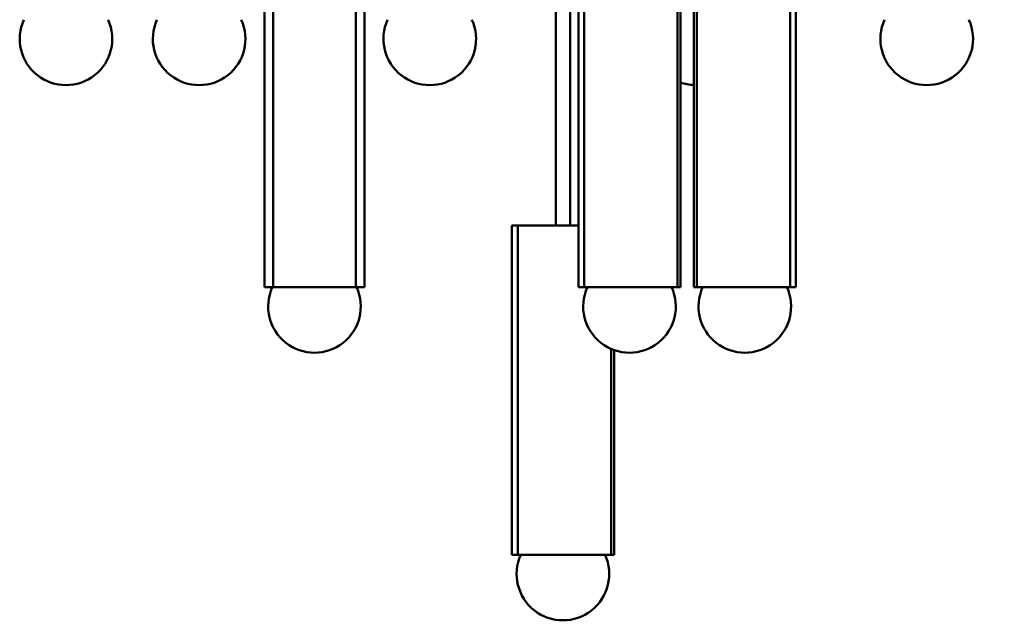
# Model space of a CAD drawing. Header units: millimetres. Extents: x 895 to 3556, y 117 to 2913.
# Tile 9 of 13: x 2460 to 2939, y 1232 to 1524. Entities that reach past the tile are written whole.
import ezdxf

# ---------------------------------------------------------------- set-up
doc = ezdxf.new("R2010")
doc.units = ezdxf.units.MM
doc.header["$LTSCALE"] = 10
doc.layers.add('Widoczne (ISO)', color=7, linetype='Continuous', lineweight=50)
doc.layers.add('Wymiar (ISO)', color=7, linetype='Continuous', lineweight=25)
doc.styles.add('Tekst notatki (ISO)', font='arial.ttf')
doc.dimstyles.new('Domyślne (ISO)', dxfattribs={"dimscale": 10, "dimtxt": 2.3, "dimasz": 2.5, "dimexe": 3.175, "dimexo": 0, "dimgap": 0.762, "dimtad": 1, "dimdec": 1, "dimlfac": 0.03937, "dimzin": 0, "dimdsep": 46, "dimtxsty": 'Tekst notatki (ISO)', "dimcen": 0.09, "dimdle": 10, "dimclrd": 256, "dimclre": 256, "dimclrt": 256, "dimazin": 2, "dimtfac": 1, "dimtmove": 0, "dimatfit": 3, "dimfxl": 0, "dimtolj": 1, "dimlwd": -1, "dimlwe": -1, "dimarcsym": 0})

# ---------------------------------------------------------------- blocks, each defined once
blk = doc.blocks.new('*D6')
at = {"layer": 'Defpoints', "color": 0, "transparency": 16777216}
for p in [(3151.72, 2767.52), (2724.22, 1232.21), (3551.72, 1232.21)]:
    blk.add_point(p, dxfattribs=at)
at = {"layer": 'Wymiar (ISO)', "transparency": 16777216}
blk.add_line((3551.72, 2742.52), (3551.72, 1257.21), dxfattribs=at)
for points in [[(3547.55, 2742.52), (3555.88, 2742.52), (3551.72, 2767.52)], [(3547.55, 1257.21), (3555.88, 1257.21), (3551.72, 1232.21)]]:
    blk.add_solid(points, dxfattribs=at)
at = {"layer": 'Wymiar (ISO)', "transparency": 16777216, "insert": (3482.17, 1964.25), "char_height": 23, "attachment_point": 1, "rotation": 90, "style": 'Tekst notatki (ISO)'}
blk.add_mtext('\\A1;60.4"\\P1535', dxfattribs=at)
blk = doc.blocks.new('*D7')
at = {"layer": 'Defpoints', "color": 0, "transparency": 16777216}
for p in [(2745.76, 2204.01), (3325.76, 2204.01), (2724.22, 1232.21)]:
    blk.add_point(p, dxfattribs=at)
at = {"layer": 'Wymiar (ISO)', "transparency": 16777216}
blk.add_line((3325.76, 1257.21), (3325.76, 2179.01), dxfattribs=at)
for points in [[(3321.6, 2179.01), (3329.93, 2179.01), (3325.76, 2204.01)], [(3321.6, 1257.21), (3329.93, 1257.21), (3325.76, 1232.21)]]:
    blk.add_solid(points, dxfattribs=at)
at = {"layer": 'Wymiar (ISO)', "transparency": 16777216, "insert": (3256.23, 1682.56), "char_height": 23, "attachment_point": 1, "rotation": 90, "style": 'Tekst notatki (ISO)'}
blk.add_mtext('\\A1;38.3"\\P972', dxfattribs=at)

msp = doc.modelspace()

# ---------------------------------------------------------------- linework, layer by layer
at = {"layer": 'Widoczne (ISO)'}
for p, q in [((2720.72, 1424.01), (2720.72, 1622.48)), ((2727.72, 1424.01), (2727.72, 1622.48)), ((2579.13, 1394.01), (2579.13, 1554.01)), ((2583.35, 1394.01), (2583.35, 1554.01)), ((2623.6, 1394.01), (2623.6, 1554.01)), ((2627.83, 1394.01), (2627.83, 1554.01)), ((2731.73, 1394.01), (2731.73, 1554.01)), ((2734.6, 1394.01), (2734.6, 1554.01)), ((2779.96, 1394.01), (2779.96, 1554.01)), ((2781.41, 1394.01), (2781.41, 1554.01)), ((2787.77, 1394.01), (2787.77, 1554.01)), ((2789.22, 1394.01), (2789.22, 1554.01)), ((2834.57, 1394.01), (2834.57, 1554.01)), ((2837.44, 1394.01), (2837.44, 1554.01)), ((2700.45, 1424.01), (2699.38, 1424.01)), ((2699.38, 1264.01), (2699.38, 1424.01)), ((2700.45, 1424.01), (2701.93, 1424.01)), ((2701.93, 1424.01), (2702.25, 1424.01)), ((2704.51, 1424.01), (2702.25, 1424.01)), ((2702.25, 1264.01), (2702.25, 1424.01)), ((2704.51, 1424.01), (2706.38, 1424.01)), ((2706.38, 1424.01), (2708.59, 1424.01)), ((2708.59, 1424.01), (2708.93, 1424.01)), ((2712.47, 1424.01), (2708.93, 1424.01)), ((2712.47, 1424.01), (2714.37, 1424.01)), ((2714.37, 1424.01), (2717.39, 1424.01)), ((2717.39, 1424.01), (2718.52, 1424.01)), ((2722.76, 1424.01), (2718.52, 1424.01)), ((2722.76, 1424.01), (2724.3, 1424.01)), ((2724.3, 1424.01), (2727.54, 1424.01)), ((2727.54, 1424.01), (2729.24, 1424.01)), ((2731.73, 1424.01), (2729.24, 1424.01)), ((2580.56, 1394.01), (2579.13, 1394.01)), ((2580.56, 1394.01), (2582.21, 1394.01)), ((2582.21, 1394.01), (2583.35, 1394.01)), ((2586.05, 1394.01), (2583.35, 1394.01)), ((2586.05, 1394.01), (2587.98, 1394.01)), ((2587.98, 1394.01), (2590.51, 1394.01)), ((2590.51, 1394.01), (2591.13, 1394.01)), ((2595, 1394.01), (2591.13, 1394.01)), ((2595, 1394.01), (2596.81, 1394.01)), ((2596.81, 1394.01), (2599.98, 1394.01)), ((2599.98, 1394.01), (2601.33, 1394.01)), ((2605.62, 1394.01), (2601.33, 1394.01)), ((2605.62, 1394.01), (2606.97, 1394.01)), ((2606.97, 1394.01), (2610.14, 1394.01)), ((2610.14, 1394.01), (2611.96, 1394.01)), ((2615.82, 1394.01), (2611.96, 1394.01)), ((2615.82, 1394.01), (2616.44, 1394.01)), ((2616.44, 1394.01), (2618.98, 1394.01)), ((2618.98, 1394.01), (2620.9, 1394.01)), ((2623.6, 1394.01), (2620.9, 1394.01)), ((2623.6, 1394.01), (2624.75, 1394.01)), ((2624.75, 1394.01), (2626.4, 1394.01)), ((2627.83, 1394.01), (2626.4, 1394.01)), ((2732.8, 1394.01), (2731.73, 1394.01)), ((2732.8, 1394.01), (2734.28, 1394.01)), ((2734.28, 1394.01), (2734.6, 1394.01)), ((2736.86, 1394.01), (2734.6, 1394.01)), ((2736.86, 1394.01), (2738.73, 1394.01)), ((2738.73, 1394.01), (2740.94, 1394.01)), ((2740.94, 1394.01), (2741.28, 1394.01)), ((2744.82, 1394.01), (2741.28, 1394.01)), ((2744.82, 1394.01), (2746.72, 1394.01)), ((2746.72, 1394.01), (2749.74, 1394.01)), ((2749.74, 1394.01), (2750.87, 1394.01)), ((2755.11, 1394.01), (2750.87, 1394.01)), ((2755.11, 1394.01), (2756.66, 1394.01)), ((2756.66, 1394.01), (2759.89, 1394.01)), ((2759.89, 1394.01), (2761.59, 1394.01)), ((2765.69, 1394.01), (2761.59, 1394.01)), ((2765.69, 1394.01), (2766.58, 1394.01)), ((2766.58, 1394.01), (2769.39, 1394.01)), ((2769.39, 1394.01), (2771.32, 1394.01)), ((2774.46, 1394.01), (2771.32, 1394.01)), ((2774.46, 1394.01), (2774.52, 1394.01)), ((2774.52, 1394.01), (2776.35, 1394.01)), ((2776.35, 1394.01), (2778.13, 1394.01)), ((2779.96, 1394.01), (2778.13, 1394.01)), ((2779.96, 1394.01), (2780.66, 1394.01)), ((2781.41, 1394.01), (2780.66, 1394.01)), ((2788.51, 1394.01), (2787.77, 1394.01)), ((2788.51, 1394.01), (2789.22, 1394.01)), ((2791.05, 1394.01), (2789.22, 1394.01)), ((2791.05, 1394.01), (2792.83, 1394.01)), ((2792.83, 1394.01), (2794.66, 1394.01)), ((2794.66, 1394.01), (2794.71, 1394.01)), ((2797.85, 1394.01), (2794.71, 1394.01)), ((2797.85, 1394.01), (2799.79, 1394.01)), ((2799.79, 1394.01), (2802.6, 1394.01)), ((2802.6, 1394.01), (2803.48, 1394.01)), ((2807.58, 1394.01), (2803.48, 1394.01)), ((2807.58, 1394.01), (2809.28, 1394.01)), ((2809.28, 1394.01), (2812.52, 1394.01)), ((2812.52, 1394.01), (2814.06, 1394.01)), ((2818.3, 1394.01), (2814.06, 1394.01)), ((2818.3, 1394.01), (2819.43, 1394.01)), ((2819.43, 1394.01), (2822.46, 1394.01)), ((2822.46, 1394.01), (2824.35, 1394.01)), ((2827.9, 1394.01), (2824.35, 1394.01)), ((2827.9, 1394.01), (2828.24, 1394.01)), ((2828.24, 1394.01), (2830.44, 1394.01)), ((2830.44, 1394.01), (2832.32, 1394.01)), ((2834.57, 1394.01), (2832.32, 1394.01)), ((2834.57, 1394.01), (2834.9, 1394.01)), ((2834.9, 1394.01), (2836.38, 1394.01)), ((2837.44, 1394.01), (2836.38, 1394.01)), ((2747.6, 1264.01), (2747.6, 1364.07)), ((2749.06, 1264.01), (2749.06, 1363.5)), ((2700.45, 1264.01), (2699.38, 1264.01)), ((2700.45, 1264.01), (2701.93, 1264.01)), ((2701.93, 1264.01), (2702.25, 1264.01)), ((2704.51, 1264.01), (2702.25, 1264.01)), ((2704.51, 1264.01), (2706.38, 1264.01)), ((2706.38, 1264.01), (2708.59, 1264.01)), ((2708.59, 1264.01), (2708.93, 1264.01)), ((2712.47, 1264.01), (2708.93, 1264.01)), ((2712.47, 1264.01), (2714.37, 1264.01)), ((2714.37, 1264.01), (2717.39, 1264.01)), ((2717.39, 1264.01), (2718.52, 1264.01)), ((2722.76, 1264.01), (2718.52, 1264.01)), ((2722.76, 1264.01), (2724.3, 1264.01)), ((2724.3, 1264.01), (2727.54, 1264.01)), ((2727.54, 1264.01), (2729.24, 1264.01)), ((2733.34, 1264.01), (2729.24, 1264.01)), ((2733.34, 1264.01), (2734.23, 1264.01)), ((2734.23, 1264.01), (2737.04, 1264.01)), ((2737.04, 1264.01), (2738.97, 1264.01)), ((2742.11, 1264.01), (2738.97, 1264.01)), ((2742.11, 1264.01), (2742.16, 1264.01)), ((2742.16, 1264.01), (2743.99, 1264.01)), ((2743.99, 1264.01), (2745.77, 1264.01)), ((2747.6, 1264.01), (2745.77, 1264.01)), ((2747.6, 1264.01), (2748.31, 1264.01)), ((2749.06, 1264.01), (2748.31, 1264.01))]:
    msp.add_line(p, q, dxfattribs=at)
for centre, start, end in [((2482.74, 1514.71), 155.5856, 24.4144), ((2547.44, 1514.71), 155.5856, 24.4144), ((2659.51, 1514.71), 155.5856, 24.4144), ((2900.99, 1514.71), 155.5856, 24.4144), ((2788.92, 1514.71), 250.492, 267.0571), ((2603.48, 1384.71), 155.5856, 24.4144), ((2756.57, 1384.71), 155.5856, 24.4144), ((2812.61, 1384.71), 155.5856, 24.4144), ((2724.22, 1254.71), 155.5856, 24.4144)]:
    msp.add_arc(centre, 22.5, start, end, dxfattribs=at)
msp.add_ellipse((2704.41, 1396.24), major_axis=(0, 2.5), ratio=0.866025, start_param=1.476414, end_param=1.665178, dxfattribs=at)

# ---------------------------------------------------------------- dimensions: what is measured, and where the dimension line sits
at = {"layer": 'Wymiar (ISO)'}
for base, p1, p2, text, picture, middle in [((3551.72, 1232.21), (3151.72, 2767.52), (2724.22, 1232.21), '<>"\\P1535', '*D6', (3551.72, 1999.86)), ((3325.76, 2204.01), (2724.22, 1232.21), (2745.76, 2204.01), '<>"\\P972', '*D7', (3325.76, 1718.11))]:
    dim = msp.add_linear_dim(base=base, p1=p1, p2=p2, angle=90, text=text, dimstyle='Domyślne (ISO)', override={"dimgap": 0.762, "dimdec": 1, "dimlfac": 0.03937, "dimpost": '\\X', "dimse1": 1, "dimse2": 1, "dimtol": 0, "dimlim": 0, "dimtp": 0, "dimtm": 0, "dimtdec": 2, "dimtofl": 0, "dimatfit": 1, "dimtvp": -0.25}, dxfattribs=at)
    dim.commit()
    dim.dimension.update_dxf_attribs({"geometry": picture, "text_midpoint": middle, "dimtype": 160})

doc.saveas('drawing.dxf')
